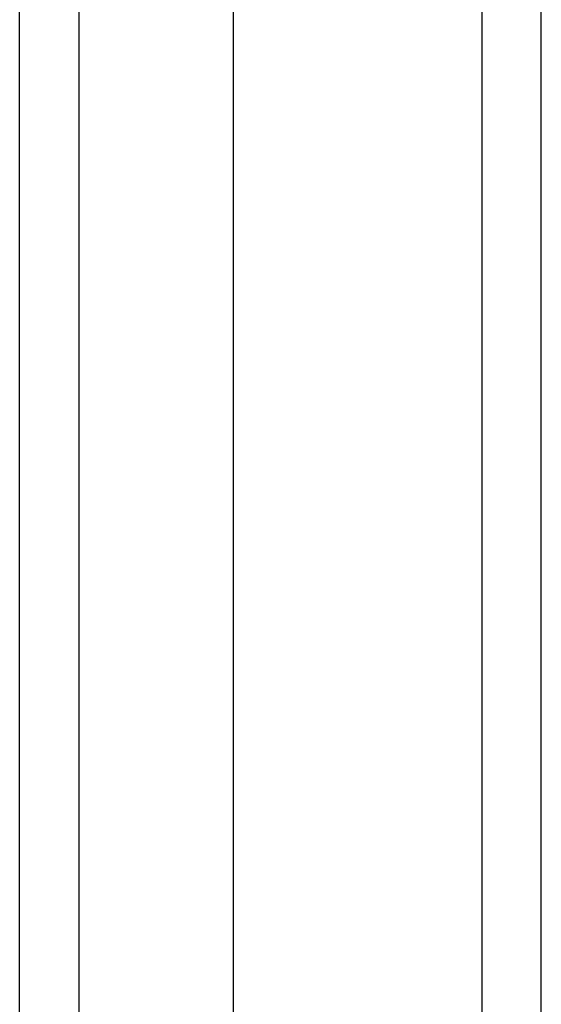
# Model space of a CAD drawing. Header units: inches. Extents: x 11 to 197, y 14 to 125.
# Tile 42 of 82: x 112.062 to 112.928, y 68.784 to 70.418. Entities that reach past the tile are written whole.
import ezdxf

# ---------------------------------------------------------------- set-up
doc = ezdxf.new("R2010")
doc.units = ezdxf.units.IN
doc.header["$MEASUREMENT"] = 0
doc.layers.add('Visible Edges(ANSI)', color=7, linetype='Continuous', lineweight=25)
doc.layers.add('Visible Tangent Edges(ANSI)', color=7, linetype='Continuous', lineweight=25)

msp = doc.modelspace()

# ---------------------------------------------------------------- linework, layer by layer
at = {"layer": 'Visible Edges(ANSI)'}
for p, q in [((112.9279, 49.2376), (112.9279, 91.0396)), ((112.4161, 90.4299), (112.4161, 49.8472)), ((112.0617, 50.0357), (112.0617, 90.2414))]:
    msp.add_line(p, q, dxfattribs=at)
at = {"layer": 'Visible Tangent Edges(ANSI)'}
for p, q in [((112.8289, 91.0396), (112.8289, 49.2376)), ((112.1607, 49.9057), (112.1607, 90.3714))]:
    msp.add_line(p, q, dxfattribs=at)

doc.saveas('drawing.dxf')
